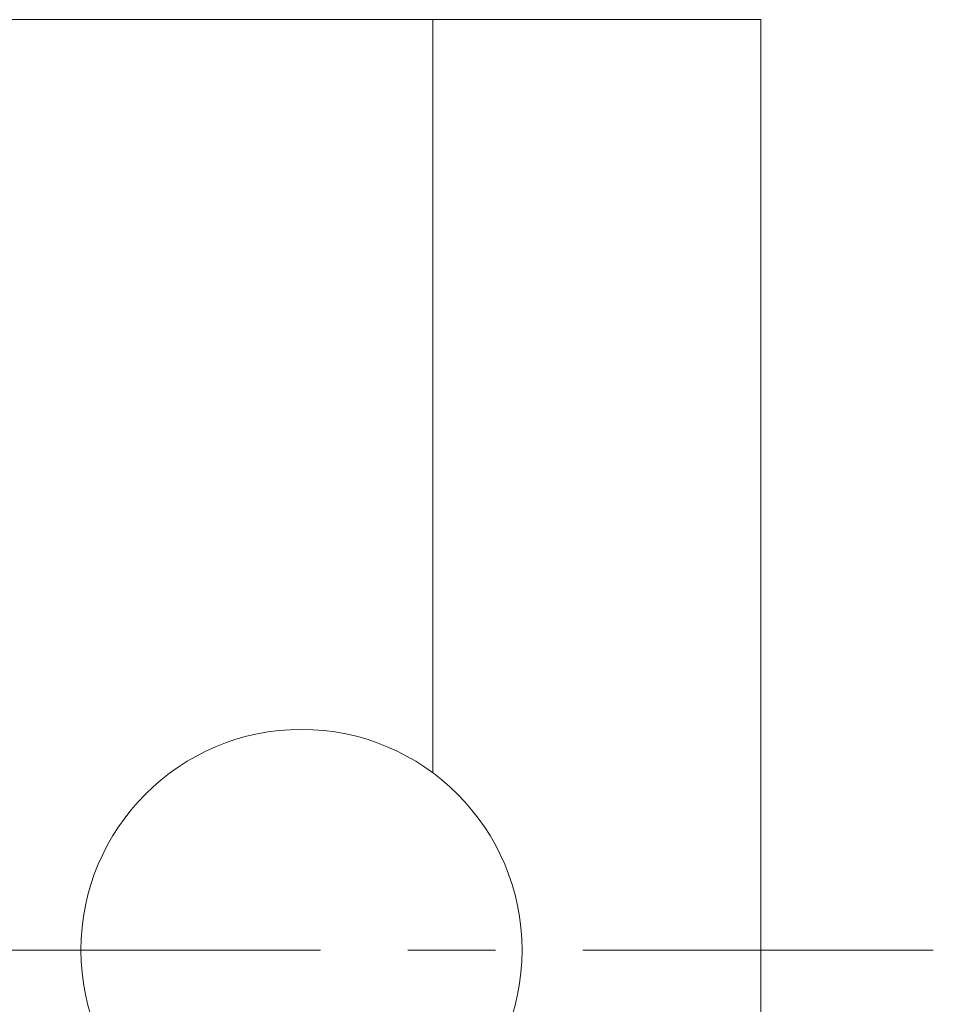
# Model space of a CAD drawing. Header units: inches. Extents: x 0.8 to 21, y 1.2 to 16.5.
# Tile 42 of 88: x 5.2 to 6.2, y 8.6 to 9.7. Entities that reach past the tile are written whole.
import ezdxf

# ---------------------------------------------------------------- set-up
doc = ezdxf.new("R2010")
doc.units = ezdxf.units.IN
doc.header["$MEASUREMENT"] = 0
doc.linetypes.add('CENTERX2', pattern=[0.8, 0.5, -0.1, 0.1, -0.1])
doc.layers.add('SLD-0', color=7, linetype='Continuous')

msp = doc.modelspace()

# ---------------------------------------------------------------- linework, layer by layer
at = {"color": 7, "linetype": 'Continuous', "lineweight": 15}
for p, q in [((5.6722, 9.6926), (4.8646, 9.6926)), ((6.0472, 9.6926), (5.6722, 9.6926)), ((5.6722, 9.6926), (5.6722, 8.8325)), ((6.0472, 9.6926), (6.0472, 7.5675))]:
    msp.add_line(p, q, dxfattribs=at)
msp.add_circle((5.5222, 8.6301), 0.252, dxfattribs=at)
at = {"layer": 'SLD-0', "color": 7, "linetype": 'CENTERX2', "lineweight": 0}
msp.add_line((1.8438, 8.6301), (6.2441, 8.6301), dxfattribs=at)

doc.saveas('drawing.dxf')
